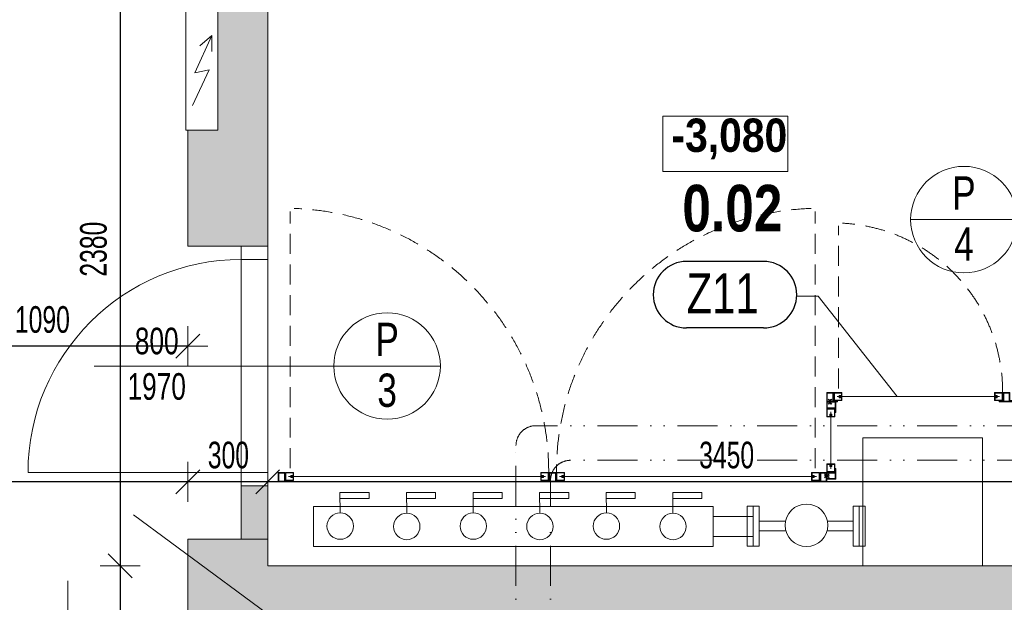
# Model space of a CAD drawing. Header units: millimetres. Extents: x -97971 to 48677, y -63570 to -5533.
# Tile 22 of 65: x -72968 to -69270, y -15074 to -12885. Entities that reach past the tile are written whole.
import ezdxf

# ---------------------------------------------------------------- set-up
doc = ezdxf.new("R2010")
doc.units = ezdxf.units.MM
doc.header["$PDMODE"] = 65
doc.linetypes.add('JIS_02_1.2', pattern=[115, 75, -40])
doc.linetypes.add('JIS_09_15', pattern=[300, 150, -50, 0, -50, 0, -50])
for name, color, linetype, lineweight in [('XR$1$1.PP - NÁVRH_1', 7, 'Continuous', 25), ('XR$2$KOTY_1', 7, 'Continuous', 25), ('XR$4$VÝPLNĚ_1', 7, 'Continuous', 25), ('XR$6$VÝROBKY ___1', 7, 'Continuous', 25), ('XR$7$FILING ___1', 7, 'Continuous', 25), ('XR$8$TZB ___1', 7, 'Continuous', 25)]:
    doc.layers.add(name, color=color, linetype=linetype, lineweight=lineweight)
doc.styles.add('ARIAL', font='ARIAL.TTF')
doc.styles.add('Arial Black', font='Arial Black')
doc.styles.add('ARIALNARROW', font='ARIALN.TTF')
doc.dimstyles.new('DIMSTYLE_3', dxfattribs={"dimtxt": 100, "dimasz": 150, "dimexe": 0, "dimexo": 0, "dimgap": 50, "dimtad": 2, "dimdec": 0, "dimrnd": 5, "dimzin": 12, "dimdsep": 46, "dimtxsty": 'ARIALNARROW', "dimblk1": 'ALL_ML_STRICH', "dimblk2": 'ALL_ML_STRICH', "dimsah": 1, "dimcen": 0, "dimclrd": 6, "dimclre": 6, "dimclrt": 6, "dimadec": 0, "dimazin": 0, "dimtfac": 1, "dimtdec": 0, "dimtix": 1, "dimtmove": 2, "dimatfit": 3, "dimfxl": 0, "dimtzin": 0, "dimlwd": 0, "dimlwe": 13, "dimarcsym": 0})

# ---------------------------------------------------------------- blocks, each defined once
blk = doc.blocks.new('ALL_ML_STRICH')
at = {"color": 0, "linetype": 'ByBlock', "lineweight": -2}
for p, q in [((0, -0.5), (0, 0.5)), ((-0.3, -0.3), (0.3, 0.3)), ((-1, 0), (0.5, 0))]:
    blk.add_line(p, q, dxfattribs=at)
blk = doc.blocks.new('*D280')
at = {"layer": 'DEFPOINTS', "color": 6, "linetype": 'Continuous', "lineweight": 13}
for p in [(-68586.3, -14621.2), (-72036.3, -14936.3), (-68586.3, -14936.3)]:
    blk.add_point(p, dxfattribs=at)
at = {"layer": 'XR$2$KOTY_1', "color": 6, "linetype": 'Continuous', "lineweight": -2}
for p, q in [((-72036.3, -14621.2), (-72036.3, -14621.2)), ((-68586.3, -14621.2), (-72036.3, -14621.2)), ((-68586.3, -14621.2), (-68586.3, -14621.2))]:
    blk.add_line(p, q, dxfattribs=at)
at = {"layer": 'XR$2$KOTY_1', "color": 6, "linetype": 'Continuous', "lineweight": 13, "xscale": 150, "yscale": 150, "zscale": 150}
for p, rotation in [((-72036.3, -14621.2), 180), ((-68586.3, -14621.2), 360)]:
    blk.add_blockref('ALL_ML_STRICH', p, dxfattribs=dict(at, rotation=rotation))
at = {"layer": 'XR$2$KOTY_1', "color": 6, "linetype": 'Continuous', "lineweight": 13, "insert": (-70312.4, -14521.2), "char_height": 100, "width": 324.571, "attachment_point": 5, "style": 'ARIALNARROW'}
blk.add_mtext('\\W0.81;\\A1;{3450}', dxfattribs=at)
blk = doc.blocks.new('*D281')
at = {"layer": 'DEFPOINTS', "color": 6, "linetype": 'Continuous', "lineweight": 13}
for p in [(-72036.3, -14621.2), (-72336.3, -14936.3), (-72036.3, -14936.3)]:
    blk.add_point(p, dxfattribs=at)
at = {"layer": 'XR$2$KOTY_1', "color": 6, "linetype": 'Continuous', "lineweight": -2}
for p, q in [((-72336.3, -14621.2), (-72336.3, -14621.2)), ((-72036.3, -14621.2), (-72336.3, -14621.2)), ((-72036.3, -14621.2), (-72036.3, -14621.2))]:
    blk.add_line(p, q, dxfattribs=at)
at = {"layer": 'XR$2$KOTY_1', "color": 6, "linetype": 'Continuous', "lineweight": 13, "xscale": 150, "yscale": 150, "zscale": 150}
for p, rotation in [((-72336.3, -14621.2), 180), ((-72036.3, -14621.2), 360)]:
    blk.add_blockref('ALL_ML_STRICH', p, dxfattribs=dict(at, rotation=rotation))
at = {"layer": 'XR$2$KOTY_1', "color": 6, "linetype": 'Continuous', "lineweight": 13, "insert": (-72183.8, -14521.2), "char_height": 100, "width": 243.429, "attachment_point": 5, "style": 'ARIALNARROW'}
blk.add_mtext('\\W0.81;\\A1;{300}', dxfattribs=at)
blk = doc.blocks.new('*D282')
at = {"layer": 'DEFPOINTS', "color": 6, "linetype": 'Continuous', "lineweight": 13}
for p in [(-72336.3, -14621.2), (-74776.3, -14936.3), (-72336.3, -14936.3)]:
    blk.add_point(p, dxfattribs=at)
at = {"layer": 'XR$2$KOTY_1', "color": 6, "linetype": 'Continuous', "lineweight": -2}
for p, q in [((-74776.3, -14621.2), (-74776.3, -14621.2)), ((-72336.3, -14621.2), (-74776.3, -14621.2)), ((-72336.3, -14621.2), (-72336.3, -14621.2))]:
    blk.add_line(p, q, dxfattribs=at)
at = {"layer": 'XR$2$KOTY_1', "color": 6, "linetype": 'Continuous', "lineweight": 13, "xscale": 150, "yscale": 150, "zscale": 150}
for p, rotation in [((-74776.3, -14621.2), 180), ((-72336.3, -14621.2), 360)]:
    blk.add_blockref('ALL_ML_STRICH', p, dxfattribs=dict(at, rotation=rotation))
at = {"layer": 'XR$2$KOTY_1', "color": 6, "linetype": 'Continuous', "lineweight": 13, "insert": (-73557.4, -14521.2), "char_height": 100, "width": 324.571, "attachment_point": 5, "style": 'ARIALNARROW'}
blk.add_mtext('\\W0.81;\\A1;{2440}', dxfattribs=at)
blk = doc.blocks.new('*D315')
at = {"layer": 'DEFPOINTS', "color": 6, "linetype": 'Continuous', "lineweight": 13}
for p in [(-73426.3, -13686.3), (-72336.3, -13736.3), (-72336.3, -14112.1)]:
    blk.add_point(p, dxfattribs=at)
at = {"layer": 'XR$2$KOTY_1', "color": 6, "linetype": 'Continuous', "lineweight": -2}
for p, q in [((-73426.3, -13978.5), (-73426.3, -14112.1)), ((-72336.3, -14112.1), (-73426.3, -14112.1)), ((-72336.3, -14112.3), (-72336.3, -14112.1))]:
    blk.add_line(p, q, dxfattribs=at)
at = {"layer": 'XR$2$KOTY_1', "color": 6, "linetype": 'Continuous', "lineweight": 13, "xscale": 150, "yscale": 150, "zscale": 150}
for p, rotation in [((-73426.3, -14112.1), 180), ((-72336.3, -14112.1), 360)]:
    blk.add_blockref('ALL_ML_STRICH', p, dxfattribs=dict(at, rotation=rotation))
at = {"layer": 'XR$2$KOTY_1', "color": 6, "linetype": 'Continuous', "lineweight": 13, "insert": (-72882.4, -14012.1), "char_height": 100, "width": 324.571, "attachment_point": 5, "style": 'ARIALNARROW'}
blk.add_mtext('\\W0.81;\\A1;{1090}', dxfattribs=at)
at = {"layer": 'XR$2$KOTY_1', "color": 6, "linetype": 'Continuous', "lineweight": 13, "insert": (-72996, -14362.1), "char_height": 100, "width": 5, "attachment_point": 1, "rotation": 180, "line_spacing_factor": 0.60241, "style": 'ARIALNARROW'}
blk.add_mtext('\\W0.81;2370', dxfattribs=at)
blk = doc.blocks.new('*D342')
at = {"layer": 'DEFPOINTS', "color": 6, "linetype": 'Continuous', "lineweight": 13}
for p in [(-72590.3, -12556.3), (-72336.3, -12556.3), (-72036.3, -14936.3)]:
    blk.add_point(p, dxfattribs=at)
at = {"layer": 'XR$2$KOTY_1', "color": 6, "linetype": 'Continuous', "lineweight": -2}
for p, q in [((-72590.3, -12556.3), (-72590.3, -12556.3)), ((-72590.3, -12556.3), (-72590.3, -14936.3)), ((-72590.3, -14936.3), (-72590.3, -14936.3))]:
    blk.add_line(p, q, dxfattribs=at)
at = {"layer": 'XR$2$KOTY_1', "color": 6, "linetype": 'Continuous', "lineweight": 13, "xscale": 150, "yscale": 150, "zscale": 150}
for p, rotation in [((-72590.3, -12556.3), 90), ((-72590.3, -14936.3), 270)]:
    blk.add_blockref('ALL_ML_STRICH', p, dxfattribs=dict(at, rotation=rotation))
at = {"layer": 'XR$2$KOTY_1', "color": 6, "linetype": 'Continuous', "lineweight": 13, "insert": (-72690.3, -13747.4), "char_height": 100, "width": 324.571, "attachment_point": 5, "rotation": 90, "style": 'ARIALNARROW'}
blk.add_mtext('\\W0.81;\\A1;{2380}', dxfattribs=at)
blk = doc.blocks.new('*D343')
at = {"layer": 'DEFPOINTS', "color": 6, "linetype": 'Continuous', "lineweight": 13}
for p in [(-72590.3, -14936.3), (-72036.3, -14936.3), (-72336.3, -15536.3)]:
    blk.add_point(p, dxfattribs=at)
at = {"layer": 'XR$2$KOTY_1', "color": 6, "linetype": 'Continuous', "lineweight": -2}
for p, q in [((-72590.3, -14936.3), (-72590.3, -14936.3)), ((-72590.3, -14936.3), (-72590.3, -15536.3)), ((-72450.4, -15536.3), (-72590.3, -15536.3))]:
    blk.add_line(p, q, dxfattribs=at)
at = {"layer": 'XR$2$KOTY_1', "color": 6, "linetype": 'Continuous', "lineweight": 13, "xscale": 150, "yscale": 150, "zscale": 150}
for p, rotation in [((-72590.3, -14936.3), 90), ((-72590.3, -15536.3), 270)]:
    blk.add_blockref('ALL_ML_STRICH', p, dxfattribs=dict(at, rotation=rotation))
at = {"layer": 'XR$2$KOTY_1', "color": 6, "linetype": 'Continuous', "lineweight": 13, "insert": (-72690.3, -15233.8), "char_height": 100, "width": 243.429, "attachment_point": 5, "rotation": 90, "style": 'ARIALNARROW'}
blk.add_mtext('\\W0.81;\\A1;{600}', dxfattribs=at)
blk = doc.blocks.new('KOMPLEXNÍ OBJEKT_116')
at = {"layer": 'XR$6$VÝROBKY ___1', "color": 5, "linetype": 'Continuous', "lineweight": 13}
for p, q in [((-69936.3, -14286.3), (-69911.3, -14286.3)), ((-69936.3, -14320.3), (-69936.3, -14286.3)), ((-69934.3, -14318.3), (-69934.3, -14288.3)), ((-69934.3, -14288.3), (-69913.3, -14288.3)), ((-69913.3, -14288.3), (-69913.3, -14318.3)), ((-69911.3, -14286.3), (-69911.3, -14316.3)), ((-69896.3, -14320.3), (-69936.3, -14320.3)), ((-69896.3, -14318.3), (-69934.3, -14318.3)), ((-69911.3, -14316.3), (-69896.3, -14316.3)), ((-69896.3, -14316.3), (-69896.3, -14320.3))]:
    blk.add_line(p, q, dxfattribs=at)
blk = doc.blocks.new('KOMPLEXNÍ OBJEKT_117')
at = {"layer": 'XR$6$VÝROBKY ___1', "color": 5, "linetype": 'Continuous', "lineweight": 13}
for p, q in [((-69248.8, -14286.3), (-69273.8, -14286.3)), ((-69273.8, -14286.3), (-69273.8, -14316.3)), ((-69250.8, -14288.3), (-69271.8, -14288.3)), ((-69271.8, -14288.3), (-69271.8, -14318.3)), ((-69250.8, -14318.3), (-69250.8, -14288.3)), ((-69248.8, -14316.3), (-69248.8, -14286.3)), ((-69273.8, -14316.3), (-69288.8, -14316.3)), ((-69288.8, -14316.3), (-69288.8, -14320.3)), ((-69288.8, -14318.3), (-69233.8, -14318.3)), ((-69288.8, -14320.3), (-69233.8, -14320.3)), ((-69248.8, -14316.3), (-69233.8, -14316.3)), ((-69233.8, -14316.3), (-69233.8, -14320.3))]:
    blk.add_line(p, q, dxfattribs=at)
blk = doc.blocks.new('KOMPLEXNÍ OBJEKT_120')
at = {"layer": 'XR$6$VÝROBKY ___1', "color": 5, "linetype": 'Continuous', "lineweight": 13}
for p, q in [((-69909.3, -14286.3), (-69879.3, -14286.3)), ((-69909.3, -14316.3), (-69909.3, -14286.3)), ((-69907.8, -14287.8), (-69907.8, -14314.8)), ((-69880.8, -14287.8), (-69907.8, -14287.8)), ((-69880.8, -14297.3), (-69889.3, -14297.3)), ((-69889.3, -14297.3), (-69889.3, -14298.8)), ((-69889.3, -14298.8), (-69879.3, -14298.8)), ((-69889.3, -14305.3), (-69889.3, -14303.8)), ((-69889.3, -14303.8), (-69879.3, -14303.8)), ((-69880.8, -14305.3), (-69889.3, -14305.3)), ((-69880.8, -14287.8), (-69880.8, -14297.3)), ((-69880.8, -14314.8), (-69880.8, -14305.3)), ((-69879.3, -14286.3), (-69879.3, -14298.8)), ((-69879.3, -14303.8), (-69879.3, -14316.3)), ((-69879.3, -14316.3), (-69909.3, -14316.3)), ((-69907.8, -14314.8), (-69880.8, -14314.8))]:
    blk.add_line(p, q, dxfattribs=at)
blk = doc.blocks.new('KOMPLEXNÍ OBJEKT_121')
at = {"layer": 'XR$6$VÝROBKY ___1', "color": 5, "linetype": 'Continuous', "lineweight": 13}
for p, q in [((-69275.8, -14286.3), (-69305.8, -14286.3)), ((-69305.8, -14286.3), (-69305.8, -14298.8)), ((-69295.8, -14298.8), (-69305.8, -14298.8)), ((-69295.8, -14303.8), (-69305.8, -14303.8)), ((-69305.8, -14303.8), (-69305.8, -14316.3)), ((-69304.3, -14287.8), (-69304.3, -14297.3)), ((-69304.3, -14287.8), (-69277.3, -14287.8)), ((-69304.3, -14297.3), (-69295.8, -14297.3)), ((-69304.3, -14314.8), (-69304.3, -14305.3)), ((-69304.3, -14305.3), (-69295.8, -14305.3)), ((-69295.8, -14297.3), (-69295.8, -14298.8)), ((-69295.8, -14305.3), (-69295.8, -14303.8)), ((-69277.3, -14287.8), (-69277.3, -14314.8)), ((-69275.8, -14316.3), (-69275.8, -14286.3)), ((-69305.8, -14316.3), (-69275.8, -14316.3)), ((-69277.3, -14314.8), (-69304.3, -14314.8))]:
    blk.add_line(p, q, dxfattribs=at)
blk = doc.blocks.new('KOMPLEXNÍ OBJEKT_122')
at = {"layer": 'XR$6$VÝROBKY ___1', "color": 5, "linetype": 'Continuous', "lineweight": 13}
for p, q in [((-69936.3, -14320.3), (-69936.3, -14345.3)), ((-69902.3, -14320.3), (-69936.3, -14320.3)), ((-69936.3, -14345.3), (-69906.3, -14345.3)), ((-69904.3, -14322.3), (-69934.3, -14322.3)), ((-69934.3, -14322.3), (-69934.3, -14343.3)), ((-69934.3, -14343.3), (-69904.3, -14343.3)), ((-69906.3, -14345.3), (-69906.3, -14360.3)), ((-69904.3, -14360.3), (-69904.3, -14322.3)), ((-69902.3, -14360.3), (-69902.3, -14320.3)), ((-69906.3, -14360.3), (-69902.3, -14360.3))]:
    blk.add_line(p, q, dxfattribs=at)
blk = doc.blocks.new('KOMPLEXNÍ OBJEKT_123')
at = {"layer": 'XR$6$VÝROBKY ___1', "color": 5, "linetype": 'Continuous', "lineweight": 13}
for p, q in [((-69936.3, -14347.3), (-69936.3, -14377.3)), ((-69906.3, -14347.3), (-69936.3, -14347.3)), ((-69906.3, -14377.3), (-69906.3, -14347.3)), ((-69936.3, -14377.3), (-69923.8, -14377.3)), ((-69934.8, -14348.8), (-69907.8, -14348.8)), ((-69934.8, -14375.8), (-69934.8, -14348.8)), ((-69934.8, -14375.8), (-69925.3, -14375.8)), ((-69925.3, -14375.8), (-69925.3, -14367.3)), ((-69925.3, -14367.3), (-69923.8, -14367.3)), ((-69923.8, -14367.3), (-69923.8, -14377.3)), ((-69917.3, -14367.3), (-69918.8, -14367.3)), ((-69918.8, -14367.3), (-69918.8, -14377.3)), ((-69918.8, -14377.3), (-69906.3, -14377.3)), ((-69917.3, -14375.8), (-69917.3, -14367.3)), ((-69907.8, -14375.8), (-69917.3, -14375.8)), ((-69907.8, -14348.8), (-69907.8, -14375.8))]:
    blk.add_line(p, q, dxfattribs=at)
blk = doc.blocks.new('KOMPLEXNÍ OBJEKT_124')
at = {"layer": 'XR$6$VÝROBKY ___1', "color": 5, "linetype": 'Continuous', "lineweight": 13}
for p, q in [((-69936.3, -14611.3), (-69936.3, -14586.3)), ((-69936.3, -14586.3), (-69906.3, -14586.3)), ((-69934.3, -14609.3), (-69934.3, -14588.3)), ((-69934.3, -14588.3), (-69904.3, -14588.3)), ((-69906.3, -14586.3), (-69906.3, -14571.3)), ((-69906.3, -14571.3), (-69902.3, -14571.3)), ((-69904.3, -14571.3), (-69904.3, -14609.3)), ((-69902.3, -14571.3), (-69902.3, -14611.3)), ((-69902.3, -14611.3), (-69936.3, -14611.3)), ((-69904.3, -14609.3), (-69934.3, -14609.3))]:
    blk.add_line(p, q, dxfattribs=at)
blk = doc.blocks.new('KOMPLEXNÍ OBJEKT_125')
at = {"layer": 'XR$6$VÝROBKY ___1', "color": 5, "linetype": 'Continuous', "lineweight": 13}
for p, q in [((-69936.3, -14584.3), (-69936.3, -14554.3)), ((-69936.3, -14554.3), (-69923.8, -14554.3)), ((-69934.8, -14555.8), (-69925.3, -14555.8)), ((-69934.8, -14555.8), (-69934.8, -14582.8)), ((-69925.3, -14555.8), (-69925.3, -14564.3)), ((-69925.3, -14564.3), (-69923.8, -14564.3)), ((-69923.8, -14564.3), (-69923.8, -14554.3)), ((-69918.8, -14564.3), (-69918.8, -14554.3)), ((-69918.8, -14554.3), (-69906.3, -14554.3)), ((-69917.3, -14564.3), (-69918.8, -14564.3)), ((-69907.8, -14555.8), (-69917.3, -14555.8)), ((-69917.3, -14555.8), (-69917.3, -14564.3)), ((-69907.8, -14582.8), (-69907.8, -14555.8)), ((-69906.3, -14554.3), (-69906.3, -14584.3)), ((-69906.3, -14584.3), (-69936.3, -14584.3)), ((-69934.8, -14582.8), (-69907.8, -14582.8))]:
    blk.add_line(p, q, dxfattribs=at)
blk = doc.blocks.new('KOMPLEXNÍ OBJEKT_126')
at = {"layer": 'XR$6$VÝROBKY ___1', "color": 5, "linetype": 'Continuous', "lineweight": 13}
for p, q in [((-71996.3, -14586.3), (-71971.3, -14586.3)), ((-71996.3, -14620.3), (-71996.3, -14586.3)), ((-71994.3, -14618.3), (-71994.3, -14588.3)), ((-71994.3, -14588.3), (-71973.3, -14588.3)), ((-71973.3, -14588.3), (-71973.3, -14618.3)), ((-71971.3, -14586.3), (-71971.3, -14616.3)), ((-71956.3, -14620.3), (-71996.3, -14620.3)), ((-71956.3, -14618.3), (-71994.3, -14618.3)), ((-71971.3, -14616.3), (-71956.3, -14616.3)), ((-71956.3, -14616.3), (-71956.3, -14620.3))]:
    blk.add_line(p, q, dxfattribs=at)
blk = doc.blocks.new('KOMPLEXNÍ OBJEKT_127')
at = {"layer": 'XR$6$VÝROBKY ___1', "color": 5, "linetype": 'Continuous', "lineweight": 13}
for p, q in [((-71969.3, -14586.3), (-71939.3, -14586.3)), ((-71969.3, -14616.3), (-71969.3, -14586.3)), ((-71967.8, -14587.8), (-71967.8, -14614.8)), ((-71940.8, -14587.8), (-71967.8, -14587.8)), ((-71940.8, -14597.3), (-71949.3, -14597.3)), ((-71949.3, -14597.3), (-71949.3, -14598.8)), ((-71949.3, -14598.8), (-71939.3, -14598.8)), ((-71949.3, -14605.3), (-71949.3, -14603.8)), ((-71949.3, -14603.8), (-71939.3, -14603.8)), ((-71940.8, -14605.3), (-71949.3, -14605.3)), ((-71940.8, -14587.8), (-71940.8, -14597.3)), ((-71940.8, -14614.8), (-71940.8, -14605.3)), ((-71939.3, -14586.3), (-71939.3, -14598.8)), ((-71939.3, -14603.8), (-71939.3, -14616.3)), ((-71939.3, -14616.3), (-71969.3, -14616.3)), ((-71967.8, -14614.8), (-71940.8, -14614.8))]:
    blk.add_line(p, q, dxfattribs=at)
blk = doc.blocks.new('KOMPLEXNÍ OBJEKT_128')
at = {"layer": 'XR$6$VÝROBKY ___1', "color": 5, "linetype": 'Continuous', "lineweight": 13}
for p, q in [((-70953.8, -14586.3), (-70978.8, -14586.3)), ((-70978.8, -14586.3), (-70978.8, -14616.3)), ((-70955.8, -14588.3), (-70976.8, -14588.3)), ((-70976.8, -14588.3), (-70976.8, -14618.3)), ((-70955.8, -14618.3), (-70955.8, -14588.3)), ((-70953.8, -14616.3), (-70953.8, -14586.3)), ((-70978.8, -14616.3), (-70993.8, -14616.3)), ((-70993.8, -14616.3), (-70993.8, -14620.3)), ((-70993.8, -14618.3), (-70938.8, -14618.3)), ((-70993.8, -14620.3), (-70938.8, -14620.3)), ((-70953.8, -14616.3), (-70938.8, -14616.3)), ((-70938.8, -14616.3), (-70938.8, -14620.3))]:
    blk.add_line(p, q, dxfattribs=at)
blk = doc.blocks.new('KOMPLEXNÍ OBJEKT_129')
at = {"layer": 'XR$6$VÝROBKY ___1', "color": 5, "linetype": 'Continuous', "lineweight": 13}
for p, q in [((-70951.8, -14586.3), (-70921.8, -14586.3)), ((-70951.8, -14616.3), (-70951.8, -14586.3)), ((-70950.3, -14587.8), (-70950.3, -14614.8)), ((-70923.3, -14587.8), (-70950.3, -14587.8)), ((-70923.3, -14597.3), (-70931.8, -14597.3)), ((-70931.8, -14597.3), (-70931.8, -14598.8)), ((-70931.8, -14598.8), (-70921.8, -14598.8)), ((-70931.8, -14605.3), (-70931.8, -14603.8)), ((-70931.8, -14603.8), (-70921.8, -14603.8)), ((-70923.3, -14605.3), (-70931.8, -14605.3)), ((-70923.3, -14587.8), (-70923.3, -14597.3)), ((-70923.3, -14614.8), (-70923.3, -14605.3)), ((-70921.8, -14586.3), (-70921.8, -14598.8)), ((-70921.8, -14603.8), (-70921.8, -14616.3)), ((-70921.8, -14616.3), (-70951.8, -14616.3)), ((-70950.3, -14614.8), (-70923.3, -14614.8))]:
    blk.add_line(p, q, dxfattribs=at)
blk = doc.blocks.new('KOMPLEXNÍ OBJEKT_130')
at = {"layer": 'XR$6$VÝROBKY ___1', "color": 5, "linetype": 'Continuous', "lineweight": 13}
for p, q in [((-70980.8, -14586.3), (-71010.8, -14586.3)), ((-71010.8, -14586.3), (-71010.8, -14598.8)), ((-71000.8, -14598.8), (-71010.8, -14598.8)), ((-71000.8, -14603.8), (-71010.8, -14603.8)), ((-71010.8, -14603.8), (-71010.8, -14616.3)), ((-71009.3, -14587.8), (-71009.3, -14597.3)), ((-71009.3, -14587.8), (-70982.3, -14587.8)), ((-71009.3, -14597.3), (-71000.8, -14597.3)), ((-71009.3, -14614.8), (-71009.3, -14605.3)), ((-71009.3, -14605.3), (-71000.8, -14605.3)), ((-71000.8, -14597.3), (-71000.8, -14598.8)), ((-71000.8, -14605.3), (-71000.8, -14603.8)), ((-70982.3, -14587.8), (-70982.3, -14614.8)), ((-70980.8, -14616.3), (-70980.8, -14586.3)), ((-71010.8, -14616.3), (-70980.8, -14616.3)), ((-70982.3, -14614.8), (-71009.3, -14614.8))]:
    blk.add_line(p, q, dxfattribs=at)
blk = doc.blocks.new('KOMPLEXNÍ OBJEKT_131')
at = {"layer": 'XR$6$VÝROBKY ___1', "color": 5, "linetype": 'Continuous', "lineweight": 13}
for p, q in [((-69936.3, -14586.3), (-69961.3, -14586.3)), ((-69961.3, -14586.3), (-69961.3, -14616.3)), ((-69938.3, -14588.3), (-69959.3, -14588.3)), ((-69959.3, -14588.3), (-69959.3, -14618.3)), ((-69938.3, -14618.3), (-69938.3, -14588.3)), ((-69936.3, -14620.3), (-69936.3, -14586.3)), ((-69961.3, -14616.3), (-69976.3, -14616.3)), ((-69976.3, -14616.3), (-69976.3, -14620.3)), ((-69976.3, -14618.3), (-69938.3, -14618.3)), ((-69976.3, -14620.3), (-69936.3, -14620.3))]:
    blk.add_line(p, q, dxfattribs=at)
blk = doc.blocks.new('KOMPLEXNÍ OBJEKT_132')
at = {"layer": 'XR$6$VÝROBKY ___1', "color": 5, "linetype": 'Continuous', "lineweight": 13}
for p, q in [((-69963.3, -14586.3), (-69993.3, -14586.3)), ((-69993.3, -14586.3), (-69993.3, -14598.8)), ((-69983.3, -14598.8), (-69993.3, -14598.8)), ((-69983.3, -14603.8), (-69993.3, -14603.8)), ((-69993.3, -14603.8), (-69993.3, -14616.3)), ((-69991.8, -14587.8), (-69991.8, -14597.3)), ((-69991.8, -14587.8), (-69964.8, -14587.8)), ((-69991.8, -14597.3), (-69983.3, -14597.3)), ((-69991.8, -14614.8), (-69991.8, -14605.3)), ((-69991.8, -14605.3), (-69983.3, -14605.3)), ((-69983.3, -14597.3), (-69983.3, -14598.8)), ((-69983.3, -14605.3), (-69983.3, -14603.8)), ((-69964.8, -14587.8), (-69964.8, -14614.8)), ((-69963.3, -14616.3), (-69963.3, -14586.3)), ((-69993.3, -14616.3), (-69963.3, -14616.3)), ((-69964.8, -14614.8), (-69991.8, -14614.8))]:
    blk.add_line(p, q, dxfattribs=at)

msp = doc.modelspace()

# ---------------------------------------------------------------- hatches: boundary and pattern name
at = {"layer": 'XR$7$FILING ___1', "linetype": 'Continuous', "lineweight": 13}
msp.add_hatch(color=254, dxfattribs=at).paths.add_polyline_path([(-72223.6, -13300.3), (-72336.3, -13300.3), (-72336.3, -13736.3), (-72036.3, -13736.3), (-72036.3, -11956.3), (-71486.3, -11956.3), (-71486.3, -11506.3), (-71886.3, -11506.3), (-71886.3, -10886.3), (-72336.3, -10886.3), (-72336.3, -12800.3), (-72223.6, -12800.3)])
at = {"layer": 'XR$7$FILING ___1', "linetype": 'Continuous', "lineweight": 50}
msp.add_hatch(color=254, dxfattribs=at).paths.add_polyline_path([(-71091.3, -21496.3), (-71091.3, -21946.3), (-70239.1, -21946.3), (-70239.1, -21496.3), (-70461.3, -21496.3), (-70461.3, -15536.3), (-61606.3, -15536.3), (-61606.3, -15930.8), (-61156.3, -15930.8), (-61156.3, -11956.3), (-60778.5, -11956.3), (-60778.5, -11506.3), (-62236.3, -11506.3), (-62236.3, -11956.3), (-61606.3, -11956.3), (-61606.3, -14936.3), (-68286.3, -14936.3), (-68286.3, -14136.3), (-68586.3, -14136.3), (-68586.3, -14936.3), (-72036.3, -14936.3), (-72036.3, -14836.3), (-72336.3, -14836.3), (-72336.3, -15536.3), (-71756.3, -15536.3), (-71756.3, -16136.3), (-71061.3, -16136.3), (-71061.3, -21496.3)])
at = {"layer": 'XR$7$FILING ___1', "linetype": 'Continuous', "lineweight": 13}
msp.add_hatch(color=11, dxfattribs=at).paths.add_polyline_path([(-72036.3, -14636.3), (-72136.3, -14636.3), (-72136.3, -14836.3), (-72036.3, -14836.3)], flags=0)
h = msp.add_hatch(dxfattribs=at)
h.set_pattern_fill('VZOR', scale=150, style=0, pattern_type=2)
h.set_pattern_definition([(0, (300, 300), (150, 150), [150, -150]), (90, (300, 300), (-150, 150), [150, -150])])
h.paths.add_polyline_path([(-72036.3, -14636.3), (-72136.3, -14636.3), (-72136.3, -14836.3), (-72036.3, -14836.3)], flags=0)

# ---------------------------------------------------------------- linework, layer by layer
at = {"layer": 'XR$1$1.PP - NÁVRH_1', "color": 14, "linetype": 'Continuous', "lineweight": 13}
for p, q in [((-72036.3, -11956.3), (-72036.3, -13736.3)), ((-72223.6, -13300.3), (-72223.6, -12800.3)), ((-72336.3, -13300.3), (-72336.3, -13736.3)), ((-72336.3, -13300.3), (-72223.6, -13300.3)), ((-72036.3, -13736.3), (-72336.3, -13736.3)), ((-72136.3, -14636.3), (-72036.3, -14636.3)), ((-72136.3, -14636.3), (-72136.3, -14836.3)), ((-72036.3, -14636.3), (-72036.3, -14836.3)), ((-72036.3, -14836.3), (-72336.3, -14836.3)), ((-72336.3, -14836.3), (-72336.3, -14936.3)), ((-72036.3, -14836.3), (-72036.3, -14936.3)), ((-72336.3, -14936.3), (-72336.3, -15536.3)), ((-68586.3, -14936.3), (-72036.3, -14936.3))]:
    msp.add_line(p, q, dxfattribs=at)
at = {"layer": 'XR$1$1.PP - NÁVRH_1', "color": 6, "linetype": 'Continuous', "lineweight": 13}
msp.add_lwpolyline([(-70552.7, -13455.7), (-70082.7, -13455.7), (-70082.7, -13247.4), (-70552.7, -13247.4), (-70552.7, -13455.7)], dxfattribs=at)
at = {"layer": 'XR$2$KOTY_1', "color": 3, "linetype": 'Continuous', "lineweight": 13}
for p, q in [((-69221.3, -13636.3), (-69621.3, -13636.3)), ((-70048.8, -13923.4), (-69968.8, -13923.4)), ((-69968.8, -13923.4), (-69671.4, -14301.3)), ((-71387.7, -14186.3), (-71787.7, -14186.3))]:
    msp.add_line(p, q, dxfattribs=at)
at = {"layer": 'XR$2$KOTY_1', "color": 3, "linetype": 'Continuous', "lineweight": 25}
for p, q in [((-70174.1, -13793.4), (-70463, -13793.4)), ((-70174.1, -14043.4), (-70463, -14043.4))]:
    msp.add_line(p, q, dxfattribs=at)
at = {"layer": 'XR$2$KOTY_1', "color": 7, "linetype": 'Continuous', "lineweight": 13}
msp.add_line((-70296.1, -16400), (-72540, -14745.7), dxfattribs=at)
at = {"layer": 'XR$2$KOTY_1', "color": 3, "linetype": 'Continuous', "lineweight": 13}
for centre in [(-69421.3, -13636.3), (-71587.7, -14186.3)]:
    msp.add_circle(centre, 200, dxfattribs=at)
at = {"layer": 'XR$2$KOTY_1', "color": 3, "linetype": 'Continuous', "lineweight": 25}
for centre, start, end in [((-70463, -13918.4), 90, 270), ((-70174.1, -13918.4), 270, 90)]:
    msp.add_arc(centre, 125, start, end, dxfattribs=at)
at = {"layer": 'XR$4$VÝPLNĚ_1', "color": 132, "linetype": 'Continuous', "lineweight": 13}
for p, q in [((-72136.3, -14636.3), (-72136.3, -13736.3)), ((-72036.3, -14636.3), (-72036.3, -13736.3)), ((-72036.3, -13786.3), (-72136.3, -13786.3)), ((-71787.7, -14186.3), (-72687.7, -14186.3)), ((-72136.3, -14586.3), (-72936.3, -14586.3)), ((-72036.3, -14586.3), (-72136.3, -14586.3)), ((-72786.3, -14993), (-72786.3, -16010.1))]:
    msp.add_line(p, q, dxfattribs=at)
msp.add_arc((-72136.3, -14586.3), 800, 90, 180, dxfattribs=at)
at = {"layer": 'XR$6$VÝROBKY ___1', "color": 5, "linetype": 'JIS_02_1.2', "lineweight": 13}
for p, q in [((-71952.3, -14570.3), (-71952.3, -13605.3)), ((-69980.3, -14570.3), (-69980.3, -13605.3)), ((-69892.3, -14270.3), (-69892.3, -13660.3))]:
    msp.add_line(p, q, dxfattribs=at)
at = {"layer": 'XR$6$VÝROBKY ___1', "color": 5, "linetype": 'Continuous', "lineweight": 13}
for p, q in [((-69923.9, -14318.3), (-69930.9, -14311.3)), ((-69923.9, -14330.3), (-69923.9, -14310.3)), ((-69923.9, -14318.3), (-69916.8, -14311.3)), ((-69897.3, -14301.3), (-69287.3, -14301.3)), ((-69275.8, -14286.3), (-69279.8, -14286.3)), ((-69923.9, -14322.3), (-69930.9, -14329.4)), ((-69923.9, -14322.3), (-69916.8, -14329.4)), ((-69921.3, -14572.3), (-69921.3, -14358.8)), ((-70992.8, -14601.3), (-71957.8, -14601.3)), ((-69975.3, -14601.3), (-70940.3, -14601.3)), ((-69926.3, -14598.8), (-69946.3, -14598.8)), ((-69938.3, -14598.8), (-69945.4, -14591.7)), ((-69938.3, -14598.8), (-69945.4, -14605.9)), ((-69934.3, -14598.8), (-69927.3, -14591.7)), ((-69934.3, -14598.8), (-69927.3, -14605.9))]:
    msp.add_line(p, q, dxfattribs=at)
at = {"layer": 'XR$6$VÝROBKY ___1', "color": 5, "linetype": 'JIS_02_1.2', "lineweight": 13}
for centre, radius, start, end in [((-71970.3, -14583.3), 989.5, 359.8263, 88.0899), ((-69962.3, -14583.3), 989.5, 91.9101, 180.1737), ((-69910.3, -14283.3), 634.5, 359.7291, 87.0228)]:
    msp.add_arc(centre, radius, start, end, dxfattribs=at)
at = {"layer": 'XR$8$TZB ___1', "color": 1, "linetype": 'Continuous', "lineweight": 13}
for p, q in [((-72343.6, -12800.3), (-72343.6, -13300.3)), ((-72223.6, -13300.3), (-72223.6, -12800.3)), ((-72309.4, -13085.2), (-72245.7, -12944.4)), ((-72245.7, -12944.4), (-72290.8, -12984)), ((-72245.7, -12944.4), (-72245.7, -13004.4)), ((-72318.8, -13207.3), (-72255.9, -13074.2)), ((-72255.9, -13074.2), (-72309.4, -13085.2)), ((-72343.6, -13300.3), (-72223.6, -13300.3))]:
    msp.add_line(p, q, dxfattribs=at)
at = {"layer": 'XR$8$TZB ___1', "color": 21, "linetype": 'JIS_09_15', "lineweight": 13}
for p, q in [((-68846.4, -14410.4), (-71028.7, -14410.4)), ((-71103.7, -15612), (-71103.7, -14485.4)), ((-68846.4, -14540.4), (-70898.7, -14540.4)), ((-70973.7, -15612), (-70973.7, -14615.4))]:
    msp.add_line(p, q, dxfattribs=at)
at = {"layer": 'XR$8$TZB ___1', "color": 21, "linetype": 'Continuous', "lineweight": 13}
for p, q in [((-70092.6, -14769), (-70189.3, -14769)), ((-69932.6, -14769), (-69835.8, -14769)), ((-70092.6, -14804.8), (-70189.3, -14804.8)), ((-69932.6, -14804.8), (-69835.8, -14804.8))]:
    msp.add_line(p, q, dxfattribs=at)
for points in [[(-69350.9, -14936.3), (-69350.9, -14456.3), (-69800.9, -14456.3), (-69800.9, -14936.3), (-69350.9, -14936.3)], [(-70362.6, -14864), (-70362.6, -14714), (-71863.9, -14714), (-71863.9, -14864), (-70362.6, -14864)], [(-70212.6, -14862.5), (-70235.1, -14862.5), (-70235.1, -14713.2), (-70212.6, -14713.2), (-70212.6, -14862.5)], [(-70190.1, -14862.5), (-70212.6, -14862.5), (-70212.6, -14713.2), (-70190.1, -14713.2), (-70190.1, -14862.5)], [(-69814.6, -14862.5), (-69837, -14862.5), (-69837, -14713.2), (-69814.6, -14713.2), (-69814.6, -14862.5)], [(-69792.1, -14862.5), (-69814.6, -14862.5), (-69814.6, -14713.2), (-69792.1, -14713.2), (-69792.1, -14862.5)], [(-70212.6, -14751.5), (-70362.6, -14751.5), (-70362.6, -14826.5), (-70212.6, -14826.5), (-70212.6, -14751.5)]]:
    msp.add_lwpolyline(points, close=True, dxfattribs=at)
for points in [[(-71764.2, -14737.9), (-71764.8, -14661.8), (-71655.6, -14661.8), (-71655.6, -14684.4), (-71764.6, -14684.4)], [(-71514.2, -14737.9), (-71514.8, -14661.8), (-71405.6, -14661.8), (-71405.6, -14684.4), (-71514.6, -14684.4)], [(-71264.2, -14737.9), (-71264.8, -14661.8), (-71155.6, -14661.8), (-71155.6, -14684.4), (-71264.6, -14684.4)], [(-71014.2, -14737.9), (-71014.8, -14661.8), (-70905.6, -14661.8), (-70905.6, -14684.4), (-71014.6, -14684.4)], [(-70764.2, -14737.9), (-70764.8, -14661.8), (-70655.6, -14661.8), (-70655.6, -14684.4), (-70764.6, -14684.4)], [(-70514.2, -14737.9), (-70514.8, -14661.8), (-70405.6, -14661.8), (-70405.6, -14684.4), (-70514.6, -14684.4)]]:
    msp.add_lwpolyline(points, dxfattribs=at)
for centre, radius in [((-70012.6, -14784.6), 80), ((-71763.9, -14787.6), 49.6), ((-71513.9, -14789), 49.6), ((-71263.9, -14787.6), 49.6), ((-71013.9, -14789), 49.6), ((-70763.9, -14787.6), 49.6), ((-70513.9, -14789), 49.6)]:
    msp.add_circle(centre, radius, dxfattribs=at)
at = {"layer": 'XR$8$TZB ___1', "color": 21, "linetype": 'JIS_09_15', "lineweight": 13}
for centre in [(-71028.7, -14485.4), (-70898.7, -14615.4)]:
    msp.add_arc(centre, 75, 90, 180, dxfattribs=at)

# ---------------------------------------------------------------- block references
at = {"layer": 'XR$6$VÝROBKY ___1', "color": 5, "linetype": 'Continuous', "lineweight": 13}
for name in ['KOMPLEXNÍ OBJEKT_116', 'KOMPLEXNÍ OBJEKT_120', 'KOMPLEXNÍ OBJEKT_121', 'KOMPLEXNÍ OBJEKT_117', 'KOMPLEXNÍ OBJEKT_122', 'KOMPLEXNÍ OBJEKT_123', 'KOMPLEXNÍ OBJEKT_125', 'KOMPLEXNÍ OBJEKT_126', 'KOMPLEXNÍ OBJEKT_127', 'KOMPLEXNÍ OBJEKT_130', 'KOMPLEXNÍ OBJEKT_128', 'KOMPLEXNÍ OBJEKT_129', 'KOMPLEXNÍ OBJEKT_132', 'KOMPLEXNÍ OBJEKT_131', 'KOMPLEXNÍ OBJEKT_124']:
    msp.add_blockref(name, (0, 0), dxfattribs=at)

# ---------------------------------------------------------------- texts
at = {"layer": 'XR$1$1.PP - NÁVRH_1', "color": 6, "linetype": 'Continuous', "lineweight": 13, "insert": (-70519.4, -13409.9), "char_height": 125, "width": 503.594, "attachment_point": 7, "style": 'ARIALNARROW'}
msp.add_mtext('\\W1.07;\\fArial Narrow|i0|b1|c0|p0;-3,080', dxfattribs=at)
at = {"layer": 'XR$1$1.PP - NÁVRH_1', "color": 7, "linetype": 'Continuous', "lineweight": 35, "insert": (-70478.9, -13683.2), "char_height": 175, "width": 456.843, "attachment_point": 7, "style": 'Arial Black'}
msp.add_mtext('\\W0.69;0.02', dxfattribs=at)
at = {"layer": 'XR$2$KOTY_1', "color": 3, "linetype": 'Continuous', "lineweight": 25, "style": 'ARIAL'}
for s, insert, char_height, width, attachment_point in [('\\W0.76;P', (-69421.3, -13536.3), 125, 137.177, 5), ('\\W0.76;4', (-69421.3, -13728), 125, 122.931, 5), ('\\W0.75;Z11', (-70463, -13988.4), 150, 344.949, 7), ('\\W0.76;P', (-71587.7, -14086.3), 125, 137.177, 5), ('\\W0.76;3', (-71587.7, -14278), 125, 122.931, 5)]:
    msp.add_mtext(s, dxfattribs=dict(at, insert=insert, char_height=char_height, width=width, attachment_point=attachment_point))
at = {"layer": 'XR$2$KOTY_1', "color": 7, "linetype": 'Continuous', "lineweight": 13, "insert": (-72453, -14042.3), "char_height": 100, "width": 272.279, "attachment_point": 2, "line_spacing_factor": 1.024096, "style": 'ARIALNARROW'}
msp.add_mtext('\\W0.86;800\\P1970', dxfattribs=at)

# ---------------------------------------------------------------- dimensions: what is measured, and where the dimension line sits
at = {"layer": 'XR$2$KOTY_1', "color": 6, "linetype": 'Continuous', "lineweight": 13}
for base, p1, p2, angle, picture, middle in [((-72590.3, -14936.3), (-72590.3, -12556.3), (-72590.3, -14936.3), 270, '*D342', (-72690.3, -13747.4)), ((-74776.3, -14621.2), (-72336.3, -14621.2), (-74776.3, -14621.2), 180, '*D282', (-73557.4, -14521.2)), ((-72336.3, -14621.2), (-72036.3, -14621.2), (-72336.3, -14621.2), 180, '*D281', (-72183.8, -14521.2)), ((-72036.3, -14621.2), (-68586.3, -14621.2), (-72036.3, -14621.2), 180, '*D280', (-70312.4, -14521.2)), ((-72590.3, -15536.3), (-72590.3, -14936.3), (-72450.4, -15536.3), 270, '*D343', (-72690.3, -15233.8))]:
    dim = msp.add_linear_dim(base=base, p1=p1, p2=p2, angle=angle, dimstyle='DIMSTYLE_3', override={"dimpost": '<>', "dimclrd": 6, "dimclre": 6, "dimclrt": 6, "dimlwd": 0, "dimlwe": 13}, dxfattribs=at)
    dim.commit()
    dim.dimension.update_dxf_attribs({"geometry": picture, "text_midpoint": middle, "dimtype": 160})
dim = msp.add_linear_dim(base=(-73426.3, -14112.1), p1=(-72336.3, -14112.3), p2=(-73426.3, -13978.5), angle=180, text='<>\\X\\W0.81;2370', dimstyle='DIMSTYLE_3', override={"dimpost": '<>', "dimclrd": 6, "dimclre": 6, "dimclrt": 6, "dimlwd": 0, "dimlwe": 13}, dxfattribs=at)
dim.commit()
dim.dimension.update_dxf_attribs({"geometry": '*D315', "text_midpoint": (-72882.4, -14012.1), "dimtype": 160})

doc.saveas('drawing.dxf')
